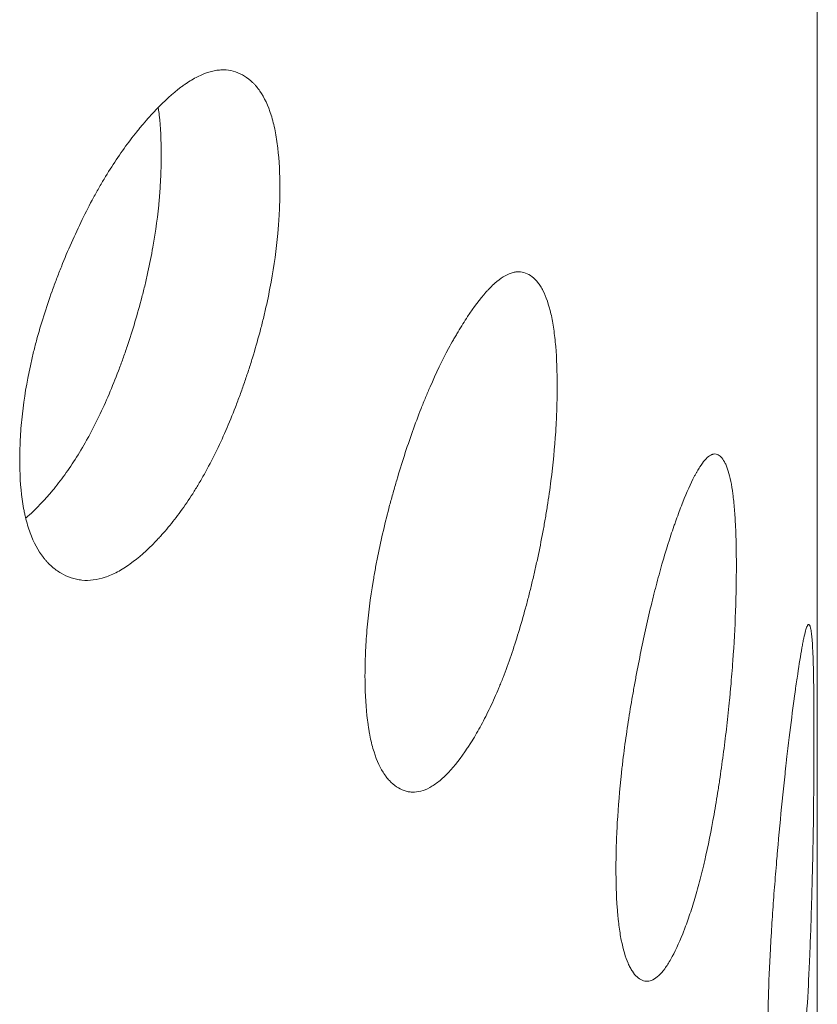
# Model space of a CAD drawing. Header units: millimetres. Extents: x 4 to 1188, y 1 to 840.
# Tile 197 of 203: x 1108.51 to 1110.23, y 317.43 to 319.56. Entities that reach past the tile are written whole.
import ezdxf

# ---------------------------------------------------------------- set-up
doc = ezdxf.new("R2010")
doc.units = ezdxf.units.MM
doc.layers.add('1', color=7, linetype='Continuous')

msp = doc.modelspace()

# ---------------------------------------------------------------- linework, layer by layer
at = {"layer": '1', "color": 154, "linetype": 'Continuous', "lineweight": 13}
msp.add_line((1110.234, 213.967), (1110.234, 328.3931), dxfattribs=at)
for points, knots in [([(1109.0717, 319.1952), (1109.0717, 319.1933), (1109.0717, 319.1913), (1109.0717, 319.1874), (1109.0717, 319.1815), (1109.0714, 319.1676), (1109.0707, 319.1474), (1109.0698, 319.1308), (1109.0689, 319.1182), (1109.0686, 319.114), (1109.0679, 319.1055), (1109.0675, 319.1013), (1109.064, 319.0629), (1109.0592, 319.028), (1109.0494, 318.9742), (1109.0457, 318.956), (1109.0405, 318.9331), (1109.0394, 318.9285), (1109.0373, 318.9192), (1109.0339, 318.9054), (1109.0304, 318.8917), (1109.0231, 318.8644), (1109.0179, 318.8462), (1109.0096, 318.8192), (1109.0067, 318.8103), (1109.0009, 318.7924), (1108.9979, 318.7835), (1108.9918, 318.7657), (1108.9886, 318.7568), (1108.9838, 318.7436), (1108.9821, 318.7392), (1108.9788, 318.7304), (1108.9772, 318.726), (1108.9688, 318.7044), (1108.9618, 318.6875), (1108.9403, 318.6379), (1108.9249, 318.6064), (1108.9062, 318.573), (1108.9042, 318.5693), (1108.9, 318.5621), (1108.8937, 318.5513), (1108.8873, 318.541), (1108.8745, 318.5208), (1108.8658, 318.5081), (1108.8482, 318.4838), (1108.8393, 318.4724), (1108.8257, 318.4561), (1108.8212, 318.4508), (1108.8143, 318.4431), (1108.812, 318.4406), (1108.8074, 318.4356), (1108.8051, 318.4332), (1108.7844, 318.4116), (1108.7661, 318.3953), (1108.7386, 318.3757), (1108.7294, 318.3699), (1108.7112, 318.3603), (1108.7023, 318.3564), (1108.6761, 318.3476), (1108.6552, 318.3451), (1108.6355, 318.3482), (1108.6277, 318.3499), (1108.6238, 318.3509), (1108.6125, 318.3547), (1108.6053, 318.3581), (1108.5914, 318.3663), (1108.5847, 318.3711), (1108.5751, 318.3796), (1108.5704, 318.3841), (1108.566, 318.3891), (1108.563, 318.3926), (1108.5616, 318.3944), (1108.5487, 318.4109), (1108.5392, 318.4287), (1108.5276, 318.4602), (1108.5234, 318.4744), (1108.52, 318.4898), (1108.5187, 318.496), (1108.518, 318.4992), (1108.5162, 318.5089), (1108.5152, 318.5155), (1108.5106, 318.5492), (1108.5085, 318.5856), (1108.5091, 318.6249), (1108.5096, 318.6408), (1108.5099, 318.6489), (1108.5113, 318.6734), (1108.5127, 318.6899), (1108.5184, 318.7404), (1108.5241, 318.7752), (1108.533, 318.8156), (1108.534, 318.8202), (1108.5361, 318.8292), (1108.5393, 318.8427), (1108.5427, 318.8562), (1108.55, 318.8831), (1108.5552, 318.901), (1108.5665, 318.9367), (1108.5725, 318.9545), (1108.5821, 318.9812), (1108.5853, 318.9901), (1108.5904, 319.0034), (1108.5921, 319.0078), (1108.5955, 319.0166), (1108.5973, 319.021), (1108.613, 319.0605), (1108.628, 319.0944), (1108.6519, 319.1435), (1108.6602, 319.1595), (1108.6708, 319.1791), (1108.673, 319.183), (1108.6773, 319.1906), (1108.6794, 319.1944), (1108.6859, 319.2057), (1108.6903, 319.2131), (1108.7121, 319.2492), (1108.73, 319.2756), (1108.7529, 319.3057), (1108.7598, 319.3145), (1108.7667, 319.3231), (1108.7713, 319.3287), (1108.7737, 319.3314), (1108.7852, 319.345), (1108.7944, 319.3552), (1108.8218, 319.3838), (1108.8399, 319.4003), (1108.86, 319.4154), (1108.8622, 319.417), (1108.8666, 319.4201), (1108.8732, 319.4247), (1108.8883, 319.4341), (1108.9091, 319.4442), (1108.9288, 319.4497), (1108.9421, 319.4511), (1108.9477, 319.4513), (1108.9514, 319.4512), (1108.9533, 319.4511), (1108.9696, 319.45), (1108.9829, 319.4453), (1109.0013, 319.4339), (1109.0071, 319.4294), (1109.0141, 319.4226), (1109.0155, 319.4212), (1109.0182, 319.4183), (1109.0222, 319.4138), (1109.0259, 319.4088), (1109.038, 319.3913), (1109.0462, 319.3741), (1109.0543, 319.3481), (1109.0559, 319.3426), (1109.0587, 319.3314), (1109.0601, 319.3255), (1109.0637, 319.3076), (1109.0656, 319.295), (1109.0703, 319.2552), (1109.0717, 319.2263), (1109.0717, 319.1952)], [0, 0, 0, 0, 0.001953, 0.001953, 0.003906, 0.007813, 0.015625, 0.023438, 0.023438, 0.027344, 0.027344, 0.03125, 0.03125, 0.0625, 0.0625, 0.078125, 0.078125, 0.082031, 0.082031, 0.085938, 0.09375, 0.09375, 0.109375, 0.109375, 0.117188, 0.117188, 0.125, 0.125, 0.132813, 0.132813, 0.136719, 0.136719, 0.140625, 0.140625, 0.15625, 0.15625, 0.1875, 0.1875, 0.191406, 0.191406, 0.195313, 0.203125, 0.203125, 0.21875, 0.21875, 0.234375, 0.234375, 0.242188, 0.242188, 0.246094, 0.246094, 0.25, 0.25, 0.28125, 0.28125, 0.296875, 0.296875, 0.3125, 0.3125, 0.34375, 0.351563, 0.351563, 0.359375, 0.359375, 0.375, 0.375, 0.390625, 0.390625, 0.398438, 0.402344, 0.402344, 0.40625, 0.40625, 0.4375, 0.4375, 0.453125, 0.457031, 0.457031, 0.460938, 0.460938, 0.46875, 0.46875, 0.5, 0.507813, 0.507813, 0.515625, 0.515625, 0.53125, 0.53125, 0.5625, 0.5625, 0.566406, 0.566406, 0.570313, 0.578125, 0.578125, 0.59375, 0.59375, 0.609375, 0.609375, 0.617188, 0.617188, 0.621094, 0.621094, 0.625, 0.625, 0.65625, 0.65625, 0.671875, 0.671875, 0.675781, 0.675781, 0.679688, 0.679688, 0.6875, 0.6875, 0.71875, 0.71875, 0.726563, 0.730469, 0.730469, 0.734375, 0.734375, 0.75, 0.75, 0.78125, 0.78125, 0.785156, 0.785156, 0.789063, 0.796875, 0.8125, 0.828125, 0.835938, 0.839844, 0.839844, 0.84375, 0.84375, 0.875, 0.875, 0.890625, 0.890625, 0.894531, 0.894531, 0.898438, 0.90625, 0.90625, 0.9375, 0.9375, 0.945313, 0.945313, 0.953125, 0.953125, 0.96875, 0.96875, 1, 1, 1, 1]), ([(1108.809, 319.3676), (1108.8096, 319.3629), (1108.8102, 319.3581), (1108.8137, 319.327), (1108.8151, 319.2984), (1108.8151, 319.2677)], [0, 0, 0, 0, 0.155049, 0.155049, 1, 1, 1, 1]), ([(1108.8151, 319.2677), (1108.8151, 319.2658), (1108.8151, 319.2639), (1108.8151, 319.26), (1108.815, 319.2542), (1108.8148, 319.2405), (1108.8141, 319.2206), (1108.8132, 319.2042), (1108.8124, 319.1918), (1108.8121, 319.1877), (1108.8114, 319.1793), (1108.8111, 319.1751), (1108.8077, 319.1373), (1108.8031, 319.1029), (1108.7938, 319.0499), (1108.7902, 319.032), (1108.7853, 319.0094), (1108.7843, 319.0048), (1108.7822, 318.9957), (1108.779, 318.9821), (1108.7756, 318.9685), (1108.7638, 318.9235), (1108.7531, 318.8878), (1108.7382, 318.8437), (1108.7352, 318.8349), (1108.7305, 318.8218), (1108.7289, 318.8174), (1108.7257, 318.8087), (1108.7241, 318.8044), (1108.7159, 318.7829), (1108.7024, 318.7492), (1108.6842, 318.709), (1108.6707, 318.6819), (1108.6647, 318.6705), (1108.6607, 318.663), (1108.6587, 318.6592), (1108.6404, 318.626), (1108.6236, 318.5993), (1108.5976, 318.5632), (1108.5866, 318.5489), (1108.5754, 318.5356), (1108.5709, 318.5304), (1108.5686, 318.5278), (1108.5618, 318.5202), (1108.5573, 318.5153), (1108.5428, 318.5002), (1108.5329, 318.4907), (1108.5229, 318.4822)], [0, 0, 0, 0, 0.007312, 0.007312, 0.014623, 0.029247, 0.058493, 0.08774, 0.08774, 0.102363, 0.102363, 0.116986, 0.116986, 0.233973, 0.233973, 0.292466, 0.292466, 0.307089, 0.307089, 0.321713, 0.350959, 0.350959, 0.467946, 0.467946, 0.497192, 0.497192, 0.511816, 0.511816, 0.526439, 0.526439, 0.584932, 0.643425, 0.672672, 0.687295, 0.687295, 0.701919, 0.701919, 0.818905, 0.818905, 0.877398, 0.892022, 0.892022, 0.906645, 0.906645, 0.935891, 0.935891, 1, 1, 1, 1]), ([(1109.6714, 318.7666), (1109.6714, 318.7646), (1109.6714, 318.7627), (1109.6714, 318.7587), (1109.6713, 318.7528), (1109.6712, 318.7389), (1109.6707, 318.7187), (1109.67, 318.702), (1109.6694, 318.6894), (1109.6691, 318.6851), (1109.6687, 318.6766), (1109.6684, 318.6723), (1109.6659, 318.6337), (1109.6625, 318.5984), (1109.6556, 318.544), (1109.6529, 318.5255), (1109.6493, 318.5022), (1109.6485, 318.4975), (1109.647, 318.4882), (1109.6446, 318.4741), (1109.6421, 318.4602), (1109.6369, 318.4323), (1109.6332, 318.4138), (1109.6273, 318.3862), (1109.6252, 318.3771), (1109.6211, 318.3588), (1109.6189, 318.3497), (1109.6145, 318.3314), (1109.6123, 318.3224), (1109.6088, 318.3088), (1109.6076, 318.3043), (1109.6053, 318.2953), (1109.6041, 318.2908), (1109.598, 318.2686), (1109.593, 318.2512), (1109.5775, 318.2001), (1109.5663, 318.1675), (1109.5528, 318.1328), (1109.5513, 318.129), (1109.5483, 318.1215), (1109.5437, 318.1103), (1109.539, 318.0995), (1109.5297, 318.0784), (1109.5233, 318.0651), (1109.5104, 318.0396), (1109.5039, 318.0275), (1109.4939, 318.0103), (1109.4906, 318.0047), (1109.4855, 317.9965), (1109.4838, 317.9938), (1109.4804, 317.9885), (1109.4787, 317.9859), (1109.4634, 317.9629), (1109.4498, 317.9453), (1109.4294, 317.9237), (1109.4225, 317.9173), (1109.4089, 317.9064), (1109.4022, 317.9019), (1109.3826, 317.8913), (1109.3669, 317.8873), (1109.352, 317.8889), (1109.3461, 317.8901), (1109.3432, 317.8909), (1109.3346, 317.8939), (1109.3292, 317.8967), (1109.3186, 317.9039), (1109.3135, 317.9082), (1109.3062, 317.916), (1109.3027, 317.9202), (1109.2993, 317.9249), (1109.297, 317.9282), (1109.2959, 317.9299), (1109.2861, 317.9455), (1109.2788, 317.9626), (1109.27, 317.9933), (1109.2668, 318.0072), (1109.2642, 318.0223), (1109.2632, 318.0285), (1109.2627, 318.0316), (1109.2613, 318.0412), (1109.2605, 318.0477), (1109.2569, 318.0811), (1109.2554, 318.1174), (1109.2558, 318.1566), (1109.2562, 318.1726), (1109.2565, 318.1807), (1109.2575, 318.2053), (1109.2586, 318.222), (1109.2629, 318.2729), (1109.2673, 318.308), (1109.2741, 318.3491), (1109.2749, 318.3537), (1109.2765, 318.3629), (1109.2789, 318.3766), (1109.2816, 318.3903), (1109.2871, 318.4178), (1109.2911, 318.4361), (1109.2997, 318.4726), (1109.3042, 318.4908), (1109.3115, 318.5182), (1109.314, 318.5273), (1109.3178, 318.5409), (1109.3191, 318.5455), (1109.3218, 318.5546), (1109.3231, 318.5591), (1109.335, 318.5997), (1109.3463, 318.6347), (1109.3644, 318.6854), (1109.3706, 318.702), (1109.3786, 318.7223), (1109.3802, 318.7264), (1109.3835, 318.7344), (1109.3851, 318.7383), (1109.39, 318.7501), (1109.3932, 318.7578), (1109.4096, 318.7954), (1109.423, 318.823), (1109.44, 318.8548), (1109.4451, 318.8641), (1109.4503, 318.8731), (1109.4537, 318.879), (1109.4554, 318.8819), (1109.464, 318.8964), (1109.4708, 318.9072), (1109.4911, 318.9377), (1109.5043, 318.9555), (1109.519, 318.972), (1109.5207, 318.9737), (1109.5239, 318.9772), (1109.5287, 318.9822), (1109.5397, 318.9927), (1109.5549, 319.0042), (1109.5692, 319.0111), (1109.5788, 319.0135), (1109.5829, 319.014), (1109.5855, 319.0142), (1109.5869, 319.0142), (1109.5987, 319.0142), (1109.6082, 319.0105), (1109.6213, 319.0003), (1109.6255, 318.9962), (1109.6305, 318.9899), (1109.6315, 318.9886), (1109.6334, 318.9859), (1109.6362, 318.9817), (1109.6389, 318.977), (1109.6475, 318.9603), (1109.6533, 318.9436), (1109.6591, 318.9182), (1109.6602, 318.9129), (1109.6622, 318.9018), (1109.6631, 318.896), (1109.6657, 318.8783), (1109.6671, 318.8658), (1109.6704, 318.8265), (1109.6714, 318.7976), (1109.6714, 318.7666)], [0, 0, 0, 0, 0.001953, 0.001953, 0.003906, 0.007812, 0.015625, 0.023437, 0.023437, 0.027344, 0.027344, 0.03125, 0.03125, 0.0625, 0.0625, 0.078125, 0.078125, 0.082031, 0.082031, 0.085937, 0.09375, 0.09375, 0.109375, 0.109375, 0.117187, 0.117187, 0.125, 0.125, 0.132812, 0.132812, 0.136719, 0.136719, 0.140625, 0.140625, 0.15625, 0.15625, 0.1875, 0.1875, 0.191406, 0.191406, 0.195312, 0.203125, 0.203125, 0.21875, 0.21875, 0.234375, 0.234375, 0.242187, 0.242187, 0.246094, 0.246094, 0.25, 0.25, 0.28125, 0.28125, 0.296875, 0.296875, 0.3125, 0.3125, 0.34375, 0.351562, 0.351562, 0.359375, 0.359375, 0.375, 0.375, 0.390625, 0.390625, 0.398437, 0.402344, 0.402344, 0.40625, 0.40625, 0.4375, 0.4375, 0.453125, 0.457031, 0.457031, 0.460937, 0.460937, 0.46875, 0.46875, 0.5, 0.507812, 0.507812, 0.515625, 0.515625, 0.53125, 0.53125, 0.5625, 0.5625, 0.566406, 0.566406, 0.570312, 0.578125, 0.578125, 0.59375, 0.59375, 0.609375, 0.609375, 0.617187, 0.617187, 0.621094, 0.621094, 0.625, 0.625, 0.65625, 0.65625, 0.671875, 0.671875, 0.675781, 0.675781, 0.679687, 0.679687, 0.6875, 0.6875, 0.71875, 0.71875, 0.726562, 0.730469, 0.730469, 0.734375, 0.734375, 0.75, 0.75, 0.78125, 0.78125, 0.785156, 0.785156, 0.789063, 0.796875, 0.8125, 0.828125, 0.835938, 0.839844, 0.839844, 0.84375, 0.84375, 0.875, 0.875, 0.890625, 0.890625, 0.894531, 0.894531, 0.898438, 0.90625, 0.90625, 0.9375, 0.9375, 0.945313, 0.945313, 0.953125, 0.953125, 0.96875, 0.96875, 1, 1, 1, 1]), ([(1110.0589, 318.3778), (1110.0589, 318.3758), (1110.0589, 318.3739), (1110.0589, 318.37), (1110.0589, 318.3641), (1110.0588, 318.3501), (1110.0585, 318.3298), (1110.0581, 318.3131), (1110.0578, 318.3004), (1110.0577, 318.2962), (1110.0574, 318.2876), (1110.0573, 318.2833), (1110.0558, 318.2446), (1110.0539, 318.2091), (1110.05, 318.1542), (1110.0485, 318.1356), (1110.0464, 318.112), (1110.046, 318.1073), (1110.0451, 318.0978), (1110.0437, 318.0837), (1110.0423, 318.0695), (1110.0393, 318.0413), (1110.0372, 318.0226), (1110.0337, 317.9947), (1110.0325, 317.9854), (1110.0301, 317.9668), (1110.0289, 317.9575), (1110.0263, 317.9391), (1110.025, 317.9298), (1110.023, 317.916), (1110.0223, 317.9114), (1110.0209, 317.9023), (1110.0202, 317.8977), (1110.0166, 317.8751), (1110.0137, 317.8574), (1110.0044, 317.8053), (1109.9978, 317.772), (1109.9896, 317.7365), (1109.9887, 317.7325), (1109.9868, 317.7248), (1109.9841, 317.7133), (1109.9812, 317.7022), (1109.9755, 317.6806), (1109.9716, 317.6668), (1109.9637, 317.6405), (1109.9597, 317.6279), (1109.9535, 317.6101), (1109.9514, 317.6042), (1109.9482, 317.5957), (1109.9472, 317.5929), (1109.945, 317.5874), (1109.944, 317.5847), (1109.9344, 317.5607), (1109.9258, 317.5422), (1109.9128, 317.5192), (1109.9084, 317.5124), (1109.8996, 317.5005), (1109.8953, 317.4956), (1109.8826, 317.4837), (1109.8724, 317.4786), (1109.8626, 317.4793), (1109.8588, 317.48), (1109.8569, 317.4806), (1109.8512, 317.4831), (1109.8476, 317.4855), (1109.8406, 317.492), (1109.8372, 317.496), (1109.8324, 317.5033), (1109.83, 317.5073), (1109.8277, 317.5118), (1109.8262, 317.5149), (1109.8255, 317.5165), (1109.819, 317.5314), (1109.8141, 317.5481), (1109.8081, 317.5782), (1109.806, 317.5918), (1109.8042, 317.6068), (1109.8035, 317.6129), (1109.8032, 317.616), (1109.8023, 317.6255), (1109.8017, 317.6319), (1109.7993, 317.6651), (1109.7983, 317.7012), (1109.7986, 317.7405), (1109.7988, 317.7565), (1109.799, 317.7647), (1109.7997, 317.7893), (1109.8005, 317.806), (1109.8034, 317.8572), (1109.8063, 317.8927), (1109.8109, 317.9342), (1109.8114, 317.9389), (1109.8125, 317.9482), (1109.8141, 317.9621), (1109.8159, 317.976), (1109.8196, 318.0038), (1109.8223, 318.0223), (1109.828, 318.0594), (1109.8311, 318.078), (1109.8359, 318.1058), (1109.8376, 318.1151), (1109.8401, 318.129), (1109.841, 318.1336), (1109.8427, 318.1429), (1109.8436, 318.1475), (1109.8515, 318.1889), (1109.8589, 318.2247), (1109.8708, 318.2766), (1109.8748, 318.2936), (1109.88, 318.3145), (1109.8811, 318.3186), (1109.8832, 318.3268), (1109.8842, 318.3309), (1109.8874, 318.343), (1109.8895, 318.3509), (1109.9001, 318.3896), (1109.9087, 318.4181), (1109.9195, 318.451), (1109.9228, 318.4607), (1109.9261, 318.47), (1109.9282, 318.4762), (1109.9293, 318.4792), (1109.9347, 318.4942), (1109.939, 318.5054), (1109.9517, 318.5373), (1109.96, 318.5559), (1109.969, 318.5734), (1109.97, 318.5753), (1109.972, 318.5789), (1109.9749, 318.5843), (1109.9817, 318.5954), (1109.9909, 318.6079), (1109.9995, 318.6158), (1110.0052, 318.6188), (1110.0076, 318.6195), (1110.0092, 318.6199), (1110.01, 318.6201), (1110.017, 318.6208), (1110.0226, 318.6177), (1110.0303, 318.6084), (1110.0327, 318.6045), (1110.0356, 318.5985), (1110.0362, 318.5973), (1110.0373, 318.5947), (1110.0389, 318.5907), (1110.0405, 318.5861), (1110.0454, 318.57), (1110.0487, 318.5537), (1110.052, 318.5286), (1110.0526, 318.5234), (1110.0537, 318.5124), (1110.0543, 318.5067), (1110.0557, 318.4892), (1110.0565, 318.4768), (1110.0584, 318.4376), (1110.0589, 318.4089), (1110.0589, 318.3778)], [0, 0, 0, 0, 0.001953, 0.001953, 0.003906, 0.007813, 0.015625, 0.023438, 0.023438, 0.027344, 0.027344, 0.03125, 0.03125, 0.0625, 0.0625, 0.078125, 0.078125, 0.082031, 0.082031, 0.085938, 0.09375, 0.09375, 0.109375, 0.109375, 0.117188, 0.117188, 0.125, 0.125, 0.132813, 0.132813, 0.136719, 0.136719, 0.140625, 0.140625, 0.15625, 0.15625, 0.1875, 0.1875, 0.191406, 0.191406, 0.195313, 0.203125, 0.203125, 0.21875, 0.21875, 0.234375, 0.234375, 0.242188, 0.242188, 0.246094, 0.246094, 0.25, 0.25, 0.28125, 0.28125, 0.296875, 0.296875, 0.3125, 0.3125, 0.34375, 0.351563, 0.351563, 0.359375, 0.359375, 0.375, 0.375, 0.390625, 0.390625, 0.398438, 0.402344, 0.402344, 0.40625, 0.40625, 0.4375, 0.4375, 0.453125, 0.457031, 0.457031, 0.460938, 0.460938, 0.46875, 0.46875, 0.5, 0.507813, 0.507813, 0.515625, 0.515625, 0.53125, 0.53125, 0.5625, 0.5625, 0.566406, 0.566406, 0.570313, 0.578125, 0.578125, 0.59375, 0.59375, 0.609375, 0.609375, 0.617188, 0.617188, 0.621094, 0.621094, 0.625, 0.625, 0.65625, 0.65625, 0.671875, 0.671875, 0.675781, 0.675781, 0.679688, 0.679688, 0.6875, 0.6875, 0.71875, 0.71875, 0.726563, 0.730469, 0.730469, 0.734375, 0.734375, 0.75, 0.75, 0.78125, 0.78125, 0.785156, 0.785156, 0.789063, 0.796875, 0.8125, 0.828125, 0.835938, 0.839844, 0.839844, 0.84375, 0.84375, 0.875, 0.875, 0.890625, 0.890625, 0.894531, 0.894531, 0.898438, 0.90625, 0.90625, 0.9375, 0.9375, 0.945313, 0.945313, 0.953125, 0.953125, 0.96875, 0.96875, 1, 1, 1, 1]), ([(1110.2268, 318.0115), (1110.2268, 318.0095), (1110.2268, 318.0075), (1110.2268, 318.0036), (1110.2268, 317.9977), (1110.2268, 317.9838), (1110.2267, 317.9635), (1110.2267, 317.9468), (1110.2266, 317.9341), (1110.2266, 317.9298), (1110.2265, 317.9212), (1110.2265, 317.9169), (1110.2262, 317.8781), (1110.2258, 317.8425), (1110.2249, 317.7874), (1110.2246, 317.7688), (1110.2241, 317.7451), (1110.224, 317.7403), (1110.2238, 317.7308), (1110.2235, 317.7166), (1110.2231, 317.7024), (1110.2224, 317.674), (1110.2219, 317.6552), (1110.221, 317.6271), (1110.2207, 317.6177), (1110.2201, 317.599), (1110.2198, 317.5897), (1110.2191, 317.5711), (1110.2187, 317.5618), (1110.2182, 317.5479), (1110.218, 317.5433), (1110.2176, 317.534), (1110.2174, 317.5295), (1110.2164, 317.5067), (1110.2155, 317.4888), (1110.2128, 317.4362), (1110.2107, 317.4026), (1110.2081, 317.3666), (1110.2078, 317.3626), (1110.2072, 317.3548), (1110.2063, 317.3431), (1110.2053, 317.3319), (1110.2034, 317.3099), (1110.202, 317.2959), (1110.1992, 317.2692), (1110.1977, 317.2564), (1110.1954, 317.2382), (1110.1946, 317.2323), (1110.1934, 317.2236), (1110.193, 317.2207), (1110.1922, 317.2151), (1110.1918, 317.2123), (1110.1881, 317.1878), (1110.1847, 317.1687), (1110.1793, 317.1451), (1110.1775, 317.138), (1110.1738, 317.1256), (1110.172, 317.1204), (1110.1665, 317.1078), (1110.1619, 317.1021), (1110.1575, 317.1022), (1110.1557, 317.1027), (1110.1548, 317.1032), (1110.1522, 317.1053), (1110.1505, 317.1076), (1110.1472, 317.1137), (1110.1456, 317.1175), (1110.1433, 317.1245), (1110.1422, 317.1283), (1110.1411, 317.1326), (1110.1403, 317.1356), (1110.14, 317.1372), (1110.1368, 317.1518), (1110.1344, 317.1681), (1110.1315, 317.1979), (1110.1304, 317.2113), (1110.1296, 317.2262), (1110.1292, 317.2323), (1110.1291, 317.2354), (1110.1286, 317.2448), (1110.1283, 317.2512), (1110.1271, 317.2842), (1110.1266, 317.3203), (1110.1268, 317.3596), (1110.1269, 317.3757), (1110.127, 317.3838), (1110.1273, 317.4085), (1110.1277, 317.4253), (1110.1292, 317.4766), (1110.1306, 317.5123), (1110.1329, 317.5541), (1110.1331, 317.5588), (1110.1336, 317.5681), (1110.1345, 317.5821), (1110.1353, 317.5961), (1110.1371, 317.6242), (1110.1384, 317.6429), (1110.1412, 317.6803), (1110.1427, 317.699), (1110.145, 317.7272), (1110.1458, 317.7365), (1110.147, 317.7506), (1110.1474, 317.7553), (1110.1482, 317.7647), (1110.1486, 317.7693), (1110.1523, 317.8112), (1110.1558, 317.8474), (1110.1612, 317.9), (1110.163, 317.9173), (1110.1653, 317.9384), (1110.1658, 317.9426), (1110.1667, 317.951), (1110.1671, 317.9551), (1110.1685, 317.9674), (1110.1695, 317.9754), (1110.1741, 318.0147), (1110.1777, 318.0438), (1110.1821, 318.0772), (1110.1835, 318.0871), (1110.1848, 318.0966), (1110.1856, 318.1029), (1110.1861, 318.106), (1110.1882, 318.1213), (1110.1899, 318.1328), (1110.1948, 318.1653), (1110.1978, 318.1844), (1110.2011, 318.2024), (1110.2014, 318.2043), (1110.2021, 318.2081), (1110.2031, 318.2136), (1110.2055, 318.2251), (1110.2085, 318.2381), (1110.2113, 318.2464), (1110.213, 318.2497), (1110.2137, 318.2506), (1110.2142, 318.2511), (1110.2145, 318.2513), (1110.2165, 318.2523), (1110.2181, 318.2495), (1110.2201, 318.2406), (1110.2208, 318.2369), (1110.2215, 318.2311), (1110.2216, 318.2298), (1110.2219, 318.2273), (1110.2223, 318.2233), (1110.2227, 318.2189), (1110.2239, 318.203), (1110.2246, 318.1869), (1110.2254, 318.162), (1110.2255, 318.1567), (1110.2257, 318.1458), (1110.2259, 318.1402), (1110.2262, 318.1227), (1110.2263, 318.1103), (1110.2267, 318.0713), (1110.2268, 318.0425), (1110.2268, 318.0115)], [0, 0, 0, 0, 0.001953, 0.001953, 0.003906, 0.007812, 0.015625, 0.023437, 0.023437, 0.027344, 0.027344, 0.03125, 0.03125, 0.0625, 0.0625, 0.078125, 0.078125, 0.082031, 0.082031, 0.085937, 0.09375, 0.09375, 0.109375, 0.109375, 0.117187, 0.117187, 0.125, 0.125, 0.132812, 0.132812, 0.136719, 0.136719, 0.140625, 0.140625, 0.15625, 0.15625, 0.1875, 0.1875, 0.191406, 0.191406, 0.195312, 0.203125, 0.203125, 0.21875, 0.21875, 0.234375, 0.234375, 0.242187, 0.242187, 0.246094, 0.246094, 0.25, 0.25, 0.28125, 0.28125, 0.296875, 0.296875, 0.3125, 0.3125, 0.34375, 0.351562, 0.351562, 0.359375, 0.359375, 0.375, 0.375, 0.390625, 0.390625, 0.398437, 0.402344, 0.402344, 0.40625, 0.40625, 0.4375, 0.4375, 0.453125, 0.457031, 0.457031, 0.460937, 0.460937, 0.46875, 0.46875, 0.5, 0.507812, 0.507812, 0.515625, 0.515625, 0.53125, 0.53125, 0.5625, 0.5625, 0.566406, 0.566406, 0.570312, 0.578125, 0.578125, 0.59375, 0.59375, 0.609375, 0.609375, 0.617187, 0.617187, 0.621094, 0.621094, 0.625, 0.625, 0.65625, 0.65625, 0.671875, 0.671875, 0.675781, 0.675781, 0.679687, 0.679687, 0.6875, 0.6875, 0.71875, 0.71875, 0.726562, 0.730469, 0.730469, 0.734375, 0.734375, 0.75, 0.75, 0.78125, 0.78125, 0.785156, 0.785156, 0.789062, 0.796875, 0.8125, 0.828125, 0.835937, 0.839844, 0.839844, 0.84375, 0.84375, 0.875, 0.875, 0.890625, 0.890625, 0.894531, 0.894531, 0.898437, 0.90625, 0.90625, 0.9375, 0.9375, 0.945312, 0.945312, 0.953125, 0.953125, 0.96875, 0.96875, 1, 1, 1, 1])]:
    msp.add_open_spline(points, degree=3, knots=knots, dxfattribs=at)

doc.saveas('drawing.dxf')
